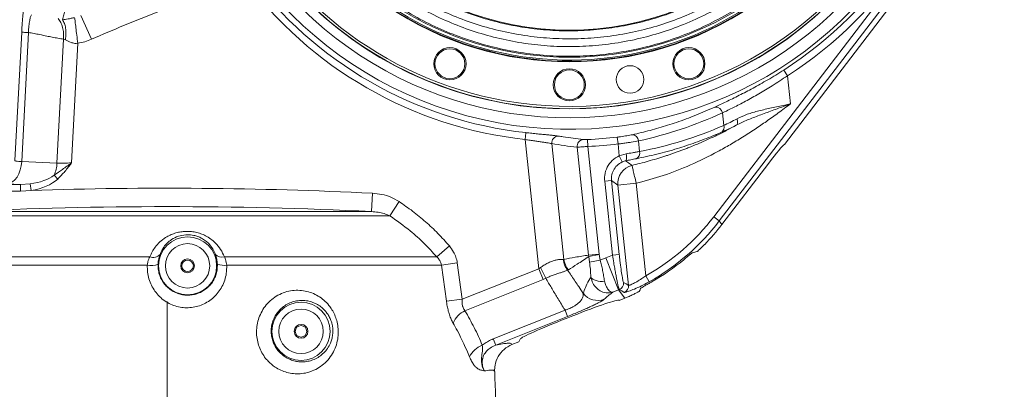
# Model space of a CAD drawing. Header units: millimetres. Extents: x 0 to 16820, y 0 to 11880.
# Tile 15 of 122: x 2482 to 2910, y 6855 to 7016. Entities that reach past the tile are written whole.
import ezdxf

# ---------------------------------------------------------------- set-up
doc = ezdxf.new("R2010")
doc.units = ezdxf.units.MM
doc.header["$LTSCALE"] = 20
doc.linetypes.add('CENTERX2', pattern=[20.32, 12.7, -2.54, 2.54, -2.54])
doc.linetypes.add('PHANTOM', pattern=[12.7, 6.35, -1.27, 1.27, -1.27, 1.27, -1.27])
doc.styles.add('SLDTEXTSTYLE0', font='TXT', dxfattribs={"width": 0.605})
doc.dimstyles.new('SLDDIMSTYLE0', dxfattribs={"dimtxt": 140, "dimasz": 100, "dimexe": 0, "dimexo": 0.0625, "dimgap": 35, "dimtad": 1, "dimtoh": 1, "dimdec": 0, "dimrnd": 1e-09, "dimzin": 12, "dimdsep": 46, "dimtxsty": 'SLDTEXTSTYLE0', "dimsah": 1, "dimcen": 0.09, "dimadec": 0, "dimazin": 0, "dimtfac": 1, "dimtofl": 0, "dimtmove": 0, "dimatfit": 3, "dimfxl": 1, "dimfrac": 2, "dimtolj": 1, "dimtzin": 12, "dimarcsym": 0})
doc.dimstyles.new('SLDDIMSTYLE1', dxfattribs={"dimtxt": 140, "dimasz": 100, "dimexe": 0, "dimexo": 0.0625, "dimgap": 35, "dimtad": 1, "dimtoh": 1, "dimdec": 1, "dimrnd": 1e-09, "dimzin": 12, "dimdsep": 46, "dimtxsty": 'SLDTEXTSTYLE0', "dimsah": 1, "dimcen": 0.09, "dimadec": 0, "dimazin": 0, "dimtfac": 1, "dimtofl": 0, "dimtmove": 0, "dimatfit": 3, "dimfxl": 1, "dimfrac": 2, "dimtolj": 1, "dimtzin": 12, "dimarcsym": 0})

# ---------------------------------------------------------------- blocks, each defined once
blk = doc.blocks.new('*D5')
at = {"color": 7, "linetype": 'Continuous', "lineweight": 0}
for p, q in [((2720.78, 9015.29), (5150.78, 9015.29)), ((5120.78, 9015.29), (5120.78, 6644.47)), ((2871.03, 6644.47), (5150.78, 6644.47))]:
    blk.add_line(p, q, dxfattribs=at)
for points in [[(5120.78, 9015.29), (5105.78, 8915.29), (5135.78, 8915.29)], [(5120.78, 6644.47), (5135.78, 6744.47), (5105.78, 6744.47)]]:
    blk.add_solid(points, dxfattribs=at)
at = {"color": 7, "linetype": 'Continuous', "lineweight": 0, "insert": (4940.31, 7616), "char_height": 140, "attachment_point": 1, "rotation": 90, "style": 'SLDTEXTSTYLE0'}
blk.add_mtext('2371', dxfattribs=at)
blk = doc.blocks.new('*D7')
at = {"color": 7, "linetype": 'Continuous', "lineweight": 0}
for p, q in [((4596.6, 7139.47), (4596.6, 4493.51)), ((2545.78, 6319.22), (2545.78, 4493.51)), ((4596.6, 4523.51), (2545.78, 4523.51))]:
    blk.add_line(p, q, dxfattribs=at)
for points in [[(2545.78, 4523.51), (2645.78, 4508.51), (2645.78, 4538.51)], [(4596.6, 4523.51), (4496.6, 4538.51), (4496.6, 4508.51)]]:
    blk.add_solid(points, dxfattribs=at)
at = {"color": 7, "linetype": 'Continuous', "lineweight": 0, "insert": (3357.32, 4703.98), "char_height": 140, "attachment_point": 1, "style": 'SLDTEXTSTYLE0'}
blk.add_mtext('2051', dxfattribs=at)
blk = doc.blocks.new('*D8')
at = {"color": 7, "linetype": 'Continuous', "lineweight": 0}
for p, q in [((3138.67, 7139.47), (3138.67, 4774.47)), ((2545.78, 6319.22), (2545.78, 4774.47)), ((3138.67, 4804.47), (2545.78, 4804.47))]:
    blk.add_line(p, q, dxfattribs=at)
for points in [[(2545.78, 4804.47), (2645.78, 4789.47), (2645.78, 4819.47)], [(3138.67, 4804.47), (3038.67, 4819.47), (3038.67, 4789.47)]]:
    blk.add_solid(points, dxfattribs=at)
at = {"color": 7, "linetype": 'Continuous', "lineweight": 0, "insert": (2681.89, 4984.94), "char_height": 140, "attachment_point": 1, "style": 'SLDTEXTSTYLE0'}
blk.add_mtext('593', dxfattribs=at)
blk = doc.blocks.new('*D9')
at = {"color": 7, "linetype": 'Continuous', "lineweight": 0}
for p, q in [((844.96, 7139.47), (844.96, 4493.51)), ((2545.78, 6319.22), (2545.78, 4493.51)), ((844.96, 4523.51), (2545.78, 4523.51))]:
    blk.add_line(p, q, dxfattribs=at)
for points in [[(844.96, 4523.51), (944.96, 4508.51), (944.96, 4538.51)], [(2545.78, 4523.51), (2445.78, 4538.51), (2445.78, 4508.51)]]:
    blk.add_solid(points, dxfattribs=at)
at = {"color": 7, "linetype": 'Continuous', "lineweight": 0, "insert": (1481.5, 4703.98), "char_height": 140, "attachment_point": 1, "style": 'SLDTEXTSTYLE0'}
blk.add_mtext('1701', dxfattribs=at)
blk = doc.blocks.new('*D10')
at = {"color": 7, "linetype": 'Continuous', "lineweight": 0}
for p, q in [((1517.78, 7139.47), (1517.78, 4774.47)), ((2545.78, 6319.22), (2545.78, 4774.47)), ((1517.78, 4804.47), (2545.78, 4804.47))]:
    blk.add_line(p, q, dxfattribs=at)
for points in [[(1517.78, 4804.47), (1617.78, 4789.47), (1617.78, 4819.47)], [(2545.78, 4804.47), (2445.78, 4819.47), (2445.78, 4789.47)]]:
    blk.add_solid(points, dxfattribs=at)
at = {"color": 7, "linetype": 'Continuous', "lineweight": 0, "insert": (1817.9, 4984.94), "char_height": 140, "attachment_point": 1, "style": 'SLDTEXTSTYLE0'}
blk.add_mtext('1028', dxfattribs=at)

msp = doc.modelspace()

# ---------------------------------------------------------------- linework, layer by layer
at = {"color": 8, "linetype": 'Continuous', "lineweight": 0}
for p, q in [((2783.64, 6930.05), (2861.49, 7031.82)), ((2863.87, 7030), (2786.02, 6928.23)), ((2508.21, 7017.56), (2512.79, 7007.26)), ((2479.53, 6954.55), (2482.45, 7010.35)), ((2485.39, 7010.19), (2482.45, 6954.06)), ((2497.81, 6953.4), (2500.64, 7007.36)), ((2501.49, 7007.1), (2500.64, 7007.36)), ((2506.86, 7005.61), (2504.13, 6953.5)), ((2814.05, 6993.9), (2815.67, 6991.38)), ((2815.67, 6991.38), (2816.95, 6979.17)), ((2787.93, 6969.79), (2787.36, 6975.21)), ((2701.56, 6963.67), (2701.89, 6966.64)), ((2707.47, 6907.47), (2701.56, 6963.67)), ((2728.72, 6963.65), (2728.85, 6960.65)), ((2741.61, 6964.7), (2741.97, 6961.73)), ((2750.83, 6963.04), (2751.31, 6958.47)), ((2713.09, 6961.87), (2718.38, 6911.53)), ((2729.1, 6913.36), (2724.16, 6960.35)), ((2728.85, 6960.65), (2733.77, 6913.85)), ((2742.51, 6956.62), (2741.97, 6961.73)), ((2482.45, 6954.06), (2497.81, 6953.4)), ((2742.51, 6956.62), (2745.43, 6957.41)), ((2742.51, 6956.62), (2743.75, 6953.89)), ((2496.61, 6948.16), (2498.14, 6946.48)), ((2736.15, 6945.48), (2739.13, 6945.79)), ((2739.52, 6913.39), (2736.15, 6945.48)), ((2739.13, 6945.79), (2742.5, 6913.71)), ((2741.92, 6943.79), (2739.13, 6945.79)), ((2481.88, 6944.16), (2476.15, 6944.4)), ((2476.49, 6944.16), (2481.88, 6944.16)), ((2481.87, 6941.21), (2476.49, 6941.16)), ((2486.63, 6941.52), (2481.87, 6941.21)), ((2481.88, 6944.16), (2486.19, 6944.4)), ((2486.19, 6944.4), (2486.63, 6941.52)), ((2749.87, 6944.63), (2741.92, 6943.79)), ((2746.5, 6900.22), (2741.92, 6943.79)), ((2749.87, 6944.63), (2754.1, 6904.43)), ((2635.08, 6940.29), (2634.69, 6932.31)), ((2646.72, 6936.66), (2642.61, 6930.49)), ((2642.61, 6930.49), (2448.96, 6930.49)), ((2456.88, 6932.31), (2634.69, 6932.31)), ((2786.02, 6928.23), (2783.64, 6930.05)), ((2786.02, 6928.23), (2787.16, 6926.73)), ((2668.57, 6917.4), (2663.05, 6912.66)), ((2428.52, 6912.66), (2538.26, 6912.66)), ((2570.66, 6912.66), (2663.05, 6912.66)), ((2718.12, 6911.51), (2718.38, 6911.53)), ((2733.77, 6913.85), (2729.1, 6913.36)), ((2729.18, 6912.79), (2729.1, 6913.36)), ((2733.8, 6913.64), (2729.18, 6912.79)), ((2729.54, 6910.37), (2729.18, 6912.79)), ((2734.24, 6911.22), (2729.54, 6910.37)), ((2733.77, 6913.85), (2733.8, 6913.64)), ((2733.8, 6913.64), (2734.24, 6911.22)), ((2734.24, 6911.22), (2736.65, 6912.18)), ((2736.65, 6912.18), (2742.21, 6898.27)), ((2739.52, 6913.39), (2742.5, 6913.71)), ((2537.11, 6908.97), (2426.39, 6908.97)), ((2665.18, 6908.97), (2571.69, 6908.97)), ((2672.02, 6910.03), (2665.18, 6908.97)), ((2667.29, 6893.33), (2665.18, 6908.97)), ((2672.02, 6910.03), (2674.18, 6894.15)), ((2674.18, 6894.15), (2707.47, 6907.47)), ((2707.47, 6907.47), (2709.34, 6902.78)), ((2720.33, 6907.03), (2719.98, 6906.9)), ((2709.34, 6902.78), (2675.34, 6889.18)), ((2755.56, 6901.82), (2754.1, 6904.43)), ((2742.21, 6898.27), (2739.65, 6897.25)), ((2744.93, 6894.69), (2742.21, 6898.27)), ((2674.18, 6894.15), (2667.29, 6893.33)), ((2687.68, 6876.96), (2718.88, 6889.44)), ((2719.97, 6886.71), (2688.77, 6874.23)), ((2718.88, 6889.44), (2719.97, 6886.71)), ((2687.68, 6876.96), (2688.77, 6874.23))]:
    msp.add_line(p, q, dxfattribs=at)
at = {"color": 7, "linetype": 'Continuous', "lineweight": 0}
for p, q in [((2814.39, 6961.47), (2865.73, 7028.58)), ((2814.39, 6961.47), (2814.13, 6961.34)), ((2787.16, 6926.73), (2807.52, 6953.35)), ((2742.43, 6893.69), (2744.93, 6894.69)), ((2742.43, 6893.69), (2742.4, 6893.73)), ((2719.34, 6885.84), (2722.24, 6886.97)), ((2698.78, 6875.67), (2699.38, 6876.87)), ((2695.8, 6874.47), (2698.78, 6875.67))]:
    msp.add_line(p, q, dxfattribs=at)
at = {"color": 7, "linetype": 'CENTERX2', "lineweight": 0}
msp.add_line((2545.78, 6893.17), (2545.78, 5823.01), dxfattribs=at)
at = {"color": 8, "linetype": 'Continuous', "lineweight": 0, "flags": 128}
for points in [[(2476.15, 6944.4), (2477.33, 6944.65), (2478.46, 6945.24), (2479.51, 6946.15), (2480.45, 6947.35), (2481.23, 6948.79), (2481.84, 6950.43), (2482.25, 6952.2), (2482.45, 6954.06)], [(2481.88, 6944.16), (2481.88, 6944.07), (2481.88, 6943.89), (2481.88, 6943.61), (2481.88, 6943.24), (2481.87, 6942.81), (2481.87, 6942.31), (2481.87, 6941.77), (2481.87, 6941.21)], [(2736.08, 6902.08), (2735.14, 6901.97), (2734.19, 6901.96), (2733.27, 6902.07), (2732.41, 6902.27), (2731.64, 6902.57), (2730.99, 6902.95), (2730.48, 6903.41), (2730.14, 6903.92)]]:
    msp.add_lwpolyline(points, dxfattribs=at)
at = {"color": 7, "linetype": 'Continuous', "lineweight": 0}
for centre, radius in [((2668.8, 6996.63), 7), ((2668.8, 6996.63), 6.5), ((2772.77, 6996.63), 7), ((2772.77, 6996.63), 6.5), ((2720.78, 6987.47), 7), ((2720.78, 6987.47), 6.5), ((2747.18, 6989.78), 6), ((2554.65, 6908.72), 3), ((2554.65, 6908.72), 2.5), ((2604.01, 6880.22), 3), ((2604.01, 6880.22), 2.5)]:
    msp.add_circle(centre, radius, dxfattribs=at)
at = {"color": 8, "linetype": 'Continuous', "lineweight": 0}
for centre, radius in [((2554.65, 6908.72), 12.65), ((2554.65, 6908.72), 9.65), ((2604.01, 6880.22), 12.65), ((2604.01, 6880.22), 9.65)]:
    msp.add_circle(centre, radius, dxfattribs=at)
at = {"color": 7, "linetype": 'Continuous', "lineweight": 30}
for centre, radius, start, end in [((2720.78, 7139.47), 1875.82, 300, 180), ((2720.78, 7139.47), 417.89, 212.4693, 92.4693), ((3170.78, 6360.04), 975.82, 145.3311, 300)]:
    msp.add_arc(centre, radius, start, end, dxfattribs=at)
at = {"color": 7, "linetype": 'PHANTOM', "lineweight": 30}
msp.add_arc((2720.78, 7139.47), 1203.01, 352.93959, 127.06041, dxfattribs=at)
at = {"color": 8, "linetype": 'Continuous', "lineweight": 0}
for centre, radius, start, end in [((2720.78, 7139.47), 175.88, 302.6485, 39.7966), ((2720.78, 7139.47), 172.88, 302.6485, 38.4706), ((2720.78, 7139.47), 171.37, 180, 37.7652), ((2720.78, 7139.47), 166.37, 144.7498, 0), ((2720.78, 7139.47), 128.25, 184.5054, 355.4946), ((2720.78, 7139.47), 173.85, 216.4999, 263.7608), ((2720.78, 7139.47), 176.85, 216.4999, 263.7608), ((2784.4, 6974.8), 2.98, 7.8201, 96.9515), ((2785.53, 6968.92), 2.55, 306.7468, 19.7497), ((2716.07, 6962.17), 2.99, 91.7926, 185.6784), ((2727.13, 6960.67), 2.99, 95.1587, 186.0685), ((2720.78, 7139.47), 176, 272.5844, 276.7973), ((2747.98, 6962.92), 2.85, 2.4901, 86.8032), ((2720.78, 7139.47), 179, 272.5844, 276.7973), ((2748.67, 6957.8), 2.73, 294.9451, 14.1347), ((2741.8, 6956.02), 3.89, 335.6238, 20.9928), ((2483.28, 6953.98), 14.54, 336.4021, 357.7358), ((2749.9, 6944.61), 8.01, 103.4948, 185.8432), ((2545.78, 5110.97), 1831.51, 87.2054, 91.85075), ((2545.78, 5110.97), 1823.51, 87.2054, 92.7946), ((2539.7, 6916.32), 3.94, 248.4296, 318.3969), ((2569.51, 6916.1), 3.63, 221.0782, 288.4303), ((2726.44, 6912.19), 8.35, 184.7093, 219.3728), ((2726.75, 6912.49), 8.42, 186.5674, 220.3914), ((2538.57, 6919.36), 10.49, 262.0058, 287.8614), ((2570.53, 6917.94), 9.04, 251.2614, 277.3334), ((2809.98, 6956.92), 112.99, 205.6924, 208.3298), ((2741.39, 6901.18), 3, 292.1271, 5.8692), ((2743.52, 6899.91), 3, 292.689, 5.8702), ((2733.08, 6901.66), 8, 217.8071, 291.1526), ((2679.84, 6879.69), 10.5, 115.3923, 156.8395), ((2686.08, 6865.25), 9.5, 109.5644, 156.2904)]:
    msp.add_arc(centre, radius, start, end, dxfattribs=at)
at = {"color": 7, "linetype": 'Continuous', "lineweight": 0}
for centre, radius, start, end in [((2720.78, 7139.47), 162.5, 146.9424, 33.0576), ((2720.78, 7139.47), 162.4, 147.0024, 260), ((2720.78, 7139.47), 161.4, 147.6117, 260), ((2720.78, 7139.47), 162.4, 260, 32.9976), ((2720.78, 7139.47), 161.4, 260, 32.3883), ((2720.78, 7139.47), 142, 167.825, 12.175), ((2720.78, 7139.47), 141.75, 168.4402, 11.5598), ((2720.78, 7139.47), 141.25, 169.8245, 260), ((2720.78, 7139.47), 141.25, 260, 10.1755), ((2720.78, 7139.47), 140, 177.4527, 2.5473), ((2161.52, 6839.47), 527.27, 0, 2.5345)]:
    msp.add_arc(centre, radius, start, end, dxfattribs=at)
at = {"color": 8, "linetype": 'Continuous', "lineweight": 0}
for centre, major_axis, ratio, start_param, end_param in [((2712.5, 7138.6), (179.01, 18.82), 0.998275, 4.822472, 5.036785), ((2719.27, 7126.62), (170.53, 17.92), 0.998275, 4.795851, 5.019839), ((2744.41, 7141.95), (183.55, 19.29), 0.989579, 4.438216, 4.498815), ((2504.19, 6954.54), (10.04, 0.53), 0.103806, 4.018963, 4.701389), ((2481.04, 6954.18), (18.7, -0.8), 0.534149, 5.014303, 5.718191), ((2481.04, 6954.18), (-20.59, 0.88), 0.63066, 1.87271, 2.576599), ((2706.54, 6989.13), (58.72, -77.39), 0.998526, 6.145462, 6.551429), ((2706.54, 6989.13), (-60.53, 79.77), 0.998614, 3.00387, 3.409837), ((2704.98, 6991.19), (51.46, -67.81), 0.998526, 6.014941, 6.051627), ((2704.8, 6932.9), (0.47, 26.35), 0.441883, 3.413838, 3.475221), ((2706.67, 6928.22), (6.14, 26.23), 0.705023, 3.599789, 3.661173), ((2704.98, 6991.19), (-60.51, 79.74), 0.998967, 2.873348, 2.876749), ((2668.6, 7039.13), (226.6, -182.19), 0.251823, 5.237634, 5.247455), ((2671.58, 7039.44), (223.82, -181.54), 0.245144, 5.233374, 5.243195)]:
    msp.add_ellipse(centre, major_axis=major_axis, ratio=ratio, start_param=start_param, end_param=end_param, dxfattribs=at)
at = {"color": 7, "linetype": 'Continuous', "lineweight": 0}
for centre, major_axis, ratio, start_param, end_param in [((2808.05, 6953.35), (6.13, 8), 0.041582, 0.084248, 1.602684), ((2707.67, 6987.64), (60.54, -79.78), 0.998526, 0.153158, 0.268244), ((2706.88, 6988.68), (60.54, -79.78), 0.998526, 6.155673, 6.323238), ((2738.13, 6947.49), (108.22, 20.03), 0.36909, 4.983782, 5.004734), ((2728.74, 6959.87), (31.57, 118.19), 0.344795, 4.253738, 4.264578), ((2722.31, 6885.82), (20.1, 7.9), 0.050749, 0.016463, 1.554458), ((2707.67, 6987.64), (60.54, -79.78), 0.998526, 6.014941, 6.029771), ((2719.27, 6884.63), (19.9, 7.83), 0.051242, 1.547044, 3.08504)]:
    msp.add_ellipse(centre, major_axis=major_axis, ratio=ratio, start_param=start_param, end_param=end_param, dxfattribs=at)
at = {"color": 8, "linetype": 'Continuous', "lineweight": 0}
for points, knots in [([(2855.41, 7105.08), (2854.36, 7101.29), (2852.26, 7093.71), (2847.89, 7082.73), (2842.69, 7072.14), (2836.62, 7062.03), (2829.69, 7052.49), (2821.98, 7043.56), (2813.55, 7035.3), (2804.46, 7027.79), (2794.76, 7021.09), (2784.5, 7015.23), (2773.79, 7010.25), (2762.75, 7006.21), (2751.43, 7003.15), (2739.92, 7001.05), (2728.27, 6999.92), (2716.62, 6999.77), (2705.06, 7000.62), (2693.64, 7002.41), (2682.4, 7005.14), (2671.45, 7008.78), (2660.85, 7013.34), (2650.66, 7018.77), (2640.95, 7025.01), (2631.76, 7032.04), (2623.18, 7039.86), (2615.24, 7048.41), (2608.03, 7057.59), (2601.25, 7067.88), (2595.16, 7079.34), (2589.86, 7091.94), (2587.39, 7100.7), (2586.15, 7105.08)], [0, 0, 0, 0, 0.032013, 0.06414, 0.096268, 0.128281, 0.160292, 0.192418, 0.224542, 0.256552, 0.288529, 0.320623, 0.352716, 0.384691, 0.416307, 0.448038, 0.479769, 0.511384, 0.54263, 0.573988, 0.605346, 0.636594, 0.667862, 0.69924, 0.730618, 0.761889, 0.79354, 0.825301, 0.857063, 0.888715, 0.925781, 0.962935, 1, 1, 1, 1]), ([(2590.99, 7105.91), (2592.18, 7101.68), (2594.56, 7093.2), (2599.67, 7081.01), (2605.54, 7069.91), (2612.07, 7059.96), (2619.02, 7051.07), (2626.67, 7042.8), (2634.95, 7035.22), (2643.8, 7028.41), (2653.16, 7022.37), (2662.99, 7017.12), (2673.21, 7012.7), (2683.77, 7009.18), (2694.6, 7006.54), (2705.62, 7004.79), (2716.77, 7003.97), (2728, 7004.12), (2739.23, 7005.22), (2750.33, 7007.25), (2761.25, 7010.21), (2771.9, 7014.12), (2782.23, 7018.95), (2792.11, 7024.62), (2801.47, 7031.1), (2810.23, 7038.38), (2818.36, 7046.38), (2825.79, 7055.02), (2832.46, 7064.25), (2838.32, 7074.03), (2843.33, 7084.29), (2847.53, 7094.92), (2849.56, 7102.25), (2850.58, 7105.91)], [0, 0, 0, 0, 0.037128, 0.074344, 0.111471, 0.143146, 0.174932, 0.206716, 0.238389, 0.269642, 0.301004, 0.332364, 0.363615, 0.394815, 0.426127, 0.457438, 0.488636, 0.5202, 0.55188, 0.583562, 0.615127, 0.647077, 0.679146, 0.711217, 0.74317, 0.775197, 0.807339, 0.839482, 0.871511, 0.903576, 0.935756, 0.967935, 1, 1, 1, 1]), ([(2848.66, 7105.91), (2847.85, 7103.1), (2846.25, 7097.47), (2843.13, 7089.21), (2839.48, 7081.12), (2834.93, 7072.65), (2829.39, 7063.97), (2822.68, 7055.14), (2815.16, 7046.83), (2807, 7039.21), (2798.33, 7032.39), (2789.15, 7026.32), (2779.4, 7020.99), (2769.23, 7016.49), (2758.82, 7012.9), (2748.15, 7010.17), (2737.18, 7008.33), (2726.06, 7007.42), (2714.98, 7007.45), (2703.92, 7008.39), (2692.86, 7010.29), (2681.99, 7013.12), (2671.49, 7016.83), (2661.31, 7021.41), (2651.47, 7026.89), (2642.14, 7033.18), (2633.47, 7040.17), (2625.42, 7047.84), (2617.98, 7056.24), (2611.28, 7065.25), (2605.42, 7074.71), (2600.38, 7084.62), (2596.08, 7095.02), (2593.97, 7102.28), (2592.91, 7105.91)], [0, 0, 0, 0, 0.025287, 0.050575, 0.076319, 0.102064, 0.133738, 0.165413, 0.197997, 0.230581, 0.261968, 0.293354, 0.325637, 0.357919, 0.389254, 0.420588, 0.452834, 0.48508, 0.516654, 0.548229, 0.580741, 0.613253, 0.645038, 0.676823, 0.709548, 0.742272, 0.774015, 0.805758, 0.838419, 0.87108, 0.90285, 0.934619, 0.967309, 1, 1, 1, 1]), ([(2595.81, 7106.91), (2596.83, 7103.42), (2598.87, 7096.44), (2603.04, 7086.34), (2607.97, 7076.61), (2613.71, 7067.34), (2620.22, 7058.61), (2627.46, 7050.44), (2635.35, 7042.91), (2643.85, 7036.06), (2652.91, 7029.96), (2662.48, 7024.63), (2672.47, 7020.12), (2682.78, 7016.47), (2693.34, 7013.72), (2704.09, 7011.87), (2714.96, 7010.92), (2725.84, 7010.88), (2736.64, 7011.76), (2747.32, 7013.54), (2757.81, 7016.19), (2768.03, 7019.69), (2777.91, 7024.05), (2787.41, 7029.22), (2796.44, 7035.14), (2804.96, 7041.81), (2812.9, 7049.2), (2820.21, 7057.25), (2826.84, 7065.89), (2832.83, 7075.22), (2838.05, 7085.23), (2842.52, 7095.86), (2844.68, 7103.23), (2845.76, 7106.91)], [0, 0, 0, 0, 0.032144, 0.064404, 0.096665, 0.12881, 0.16095, 0.193203, 0.225456, 0.257595, 0.289806, 0.322133, 0.354459, 0.386669, 0.418678, 0.450804, 0.482929, 0.514937, 0.546693, 0.578561, 0.610431, 0.642187, 0.673975, 0.705875, 0.737776, 0.769565, 0.801627, 0.833803, 0.865978, 0.898041, 0.932005, 0.966036, 1, 1, 1, 1]), ([(2578.62, 7034.27), (2572.52, 7031.67), (2560.29, 7026.46), (2543.05, 7019.76), (2527.16, 7013.47), (2517.58, 7009.33), (2512.79, 7007.26)], [0, 0, 0, 0, 0.279925, 0.560031, 0.780079, 1, 1, 1, 1]), ([(2482.45, 7010.35), (2482.51, 7011.32), (2482.59, 7012.77), (2482.72, 7014.57), (2482.85, 7016.19), (2482.99, 7017.58), (2483.12, 7018.71), (2483.23, 7019.55), (2483.35, 7020.3), (2483.48, 7020.94), (2483.6, 7021.38), (2483.7, 7021.68), (2483.77, 7021.88), (2483.8, 7021.97)], [0, 0, 0, 0, 0.1432857, 0.215309, 0.2868307, 0.4189518, 0.4834951, 0.5488437, 0.6460915, 0.7371605, 0.8356713, 0.9266163, 1, 1, 1, 1]), ([(2500.16, 7015.79), (2500.27, 7016.15), (2500.58, 7017.21), (2500.91, 7018.29), (2501.12, 7019)], [0, 0, 0, 0, 0.339779, 1, 1, 1, 1]), ([(2486.78, 7017.97), (2486.6, 7017.73), (2486.23, 7017.25), (2485.98, 7015.57), (2485.63, 7013.58), (2485.42, 7011.69), (2485.4, 7010.69), (2485.39, 7010.2)], [0, 0, 0, 0, 0.2662108, 0.52593, 0.7681498, 0.8863657, 1, 1, 1, 1]), ([(2498.26, 7016.24), (2498.68, 7015.74), (2499.52, 7014.72), (2500.34, 7012.52), (2500.78, 7010), (2500.69, 7008.23), (2500.64, 7007.36)], [0, 0, 0, 0, 0.245483, 0.5, 0.754517, 1, 1, 1, 1]), ([(2500.16, 7015.79), (2500.95, 7015.86), (2502.12, 7015.97), (2503.74, 7016.33), (2504.74, 7016.53), (2505.25, 7016.62), (2505.5, 7016.66)], [0, 0, 0, 0, 0.521528, 0.776564, 0.892519, 1, 1, 1, 1]), ([(2500.16, 7015.79), (2500.47, 7015.29), (2501.1, 7014.28), (2501.63, 7012.13), (2501.81, 7009.68), (2501.59, 7007.95), (2501.49, 7007.1)], [0, 0, 0, 0, 0.245633, 0.5, 0.754367, 1, 1, 1, 1]), ([(2505.5, 7016.66), (2505.57, 7016.13), (2505.7, 7015.07), (2506.03, 7012.36), (2506.43, 7009.12), (2506.72, 7006.76), (2506.86, 7005.61)], [0, 0, 0, 0, 0.244409, 0.5, 0.755591, 1, 1, 1, 1]), ([(2482.45, 7010.35), (2482.51, 7010.35), (2482.64, 7010.34), (2483.26, 7010.31), (2484.16, 7010.26), (2484.98, 7010.22), (2485.39, 7010.2)], [0, 0, 0, 0, 0.24725, 0.5, 0.75275, 1, 1, 1, 1]), ([(2500.64, 7007.36), (2499.84, 7007.47), (2498.22, 7007.71), (2495.83, 7008.16), (2493.19, 7008.71), (2490.54, 7009.26), (2487.85, 7009.82), (2486.21, 7010.07), (2485.39, 7010.19)], [0, 0, 0, 0, 0.156492, 0.318013, 0.470158, 0.677301, 0.839965, 1, 1, 1, 1]), ([(2506.86, 7005.61), (2506.65, 7005.56), (2506.21, 7005.45), (2505.2, 7005.48), (2503.51, 7006.04), (2502.28, 7006.69), (2501.49, 7007.1)], [0, 0, 0, 0, 0.109358, 0.226931, 0.502784, 1, 1, 1, 1]), ([(2512.79, 7007.26), (2511.85, 7006.88), (2509.93, 7006.11), (2507.89, 7005.78), (2506.86, 7005.61)], [0, 0, 0, 0, 0.49453, 1, 1, 1, 1]), ([(2784.04, 6977.76), (2785.64, 6978.5), (2788.88, 6980), (2794.59, 6982.79), (2800.72, 6985.99), (2806.09, 6989.02), (2810.57, 6991.7), (2812.89, 6993.16), (2814.05, 6993.9)], [0, 0, 0, 0, 0.193685, 0.393232, 0.585921, 0.783837, 0.891535, 1, 1, 1, 1]), ([(2815.67, 6991.38), (2813.48, 6989.92), (2809.34, 6987.16), (2803.16, 6983.48), (2797.44, 6980.29), (2792, 6977.47), (2788.92, 6975.97), (2787.36, 6975.21)], [0, 0, 0, 0, 0.217749, 0.411099, 0.60937, 0.801832, 1, 1, 1, 1]), ([(2748.14, 6965.76), (2749.43, 6966.06), (2753.31, 6966.93), (2759.73, 6968.65), (2767.65, 6971.15), (2775.77, 6974.12), (2781.28, 6976.55), (2784.04, 6977.76)], [0, 0, 0, 0, 0.105859, 0.317594, 0.529523, 0.764619, 1, 1, 1, 1]), ([(2816.95, 6979.17), (2815.19, 6977.85), (2811.76, 6975.26), (2806.65, 6971.6), (2801.47, 6968.08), (2796.2, 6964.68), (2790.78, 6961.42), (2783.3, 6957.24), (2773.67, 6952.54), (2761.82, 6947.83), (2753.8, 6945.68), (2749.87, 6944.63)], [0, 0, 0, 0, 0.086806, 0.169541, 0.248244, 0.333957, 0.417102, 0.497759, 0.672444, 0.839438, 1, 1, 1, 1]), ([(2816.95, 6979.17), (2816.93, 6979.17), (2816.8, 6979.12), (2816.03, 6978.83), (2813.41, 6977.85), (2809.01, 6976.24), (2803.51, 6974.25), (2798.24, 6972.2), (2794.97, 6970.72), (2793.41, 6969.89), (2793.41, 6969.89)], [0, 0, 0, 0, 0.002155, 0.016521, 0.094112, 0.323724, 0.555645, 0.77649, 0.999998, 1, 1, 1, 1]), ([(2793.73, 6972.7), (2795.17, 6973.38), (2798.1, 6974.75), (2803.23, 6976.18), (2808.77, 6977.45), (2813.4, 6978.41), (2816.14, 6979), (2816.93, 6979.17), (2816.95, 6979.17)], [0, 0, 0, 0, 0.219743, 0.445791, 0.673318, 0.905897, 0.998194, 1, 1, 1, 1]), ([(2787.93, 6969.79), (2788.83, 6970.21), (2790.66, 6971.07), (2792.7, 6972.15), (2793.73, 6972.7)], [0, 0, 0, 0, 0.496929, 1, 1, 1, 1]), ([(2793.73, 6972.7), (2793.82, 6972.4), (2794, 6971.8), (2794.01, 6970.97), (2793.83, 6970.28), (2793.55, 6970.02), (2793.41, 6969.89)], [0, 0, 0, 0, 0.25, 0.5, 0.75, 1, 1, 1, 1]), ([(2701.89, 6966.64), (2702.74, 6966.55), (2704.45, 6966.37), (2706.95, 6966.12), (2709.3, 6965.89), (2711.44, 6965.69), (2713.28, 6965.5), (2714.88, 6965.33), (2715.6, 6965.22), (2715.98, 6965.16)], [0, 0, 0, 0, 0.140423, 0.280841, 0.421834, 0.562829, 0.70307, 0.843315, 1, 1, 1, 1]), ([(2748.03, 6952.4), (2749.18, 6952.68), (2751.54, 6953.26), (2755.13, 6954.23), (2758.74, 6955.28), (2761.65, 6956.19), (2763.82, 6956.91), (2765.35, 6957.43), (2766.92, 6957.98), (2768.53, 6958.56), (2770.19, 6959.17), (2771.88, 6959.82), (2773.88, 6960.61), (2776.59, 6961.72), (2780.37, 6963.36), (2784.83, 6965.43), (2789.31, 6967.67), (2792.12, 6969.2), (2793.41, 6969.89)], [0, 0, 0, 0, 0.073043, 0.149168, 0.228382, 0.304349, 0.336232, 0.369202, 0.40326, 0.438407, 0.474642, 0.511967, 0.549713, 0.607379, 0.69192, 0.803341, 0.909974, 1, 1, 1, 1]), ([(2787.05, 6966.88), (2785.79, 6966.33), (2781.99, 6964.7), (2775.59, 6962.27), (2767.46, 6959.59), (2758.88, 6957.2), (2752.84, 6955.95), (2749.82, 6955.33)], [0, 0, 0, 0, 0.104442, 0.313346, 0.522473, 0.761081, 1, 1, 1, 1]), ([(2793.41, 6969.89), (2792.29, 6969.34), (2790.05, 6968.22), (2788.06, 6967.33), (2787.05, 6966.88)], [0, 0, 0, 0, 0.497033, 1, 1, 1, 1]), ([(2713.09, 6961.87), (2712.78, 6961.94), (2712.19, 6962.06), (2710.88, 6962.27), (2709.37, 6962.5), (2707.62, 6962.75), (2705.7, 6963.03), (2703.66, 6963.33), (2702.26, 6963.56), (2701.56, 6963.67)], [0, 0, 0, 0, 0.1548063, 0.2942298, 0.4336649, 0.5750648, 0.7164798, 0.8582336, 1, 1, 1, 1]), ([(2715.98, 6965.16), (2716.66, 6965.05), (2720.3, 6964.44), (2723.92, 6964), (2726.86, 6963.64)], [0, 0, 0, 0, 0.188821, 1, 1, 1, 1]), ([(2726.86, 6963.64), (2726.92, 6963.64), (2727.06, 6963.62), (2727.46, 6963.61), (2728.05, 6963.62), (2728.5, 6963.64), (2728.72, 6963.65)], [0, 0, 0, 0, 0.171708, 0.449526, 0.725235, 1, 1, 1, 1]), ([(2741.61, 6964.7), (2742.1, 6964.76), (2743.58, 6964.95), (2745.98, 6965.32), (2747.42, 6965.62), (2748.14, 6965.76)], [0, 0, 0, 0, 0.197918, 0.598034, 1, 1, 1, 1]), ([(2750.83, 6963.04), (2749.85, 6962.86), (2748.39, 6962.6), (2745.92, 6962.23), (2743.98, 6961.97), (2742.63, 6961.81), (2741.97, 6961.73)], [0, 0, 0, 0, 0.399952, 0.597898, 0.801613, 1, 1, 1, 1]), ([(2728.85, 6960.65), (2728.29, 6960.61), (2727.17, 6960.52), (2725.68, 6960.42), (2724.66, 6960.37), (2724.3, 6960.36), (2724.16, 6960.35)], [0, 0, 0, 0, 0.2765, 0.552747, 0.829554, 1, 1, 1, 1]), ([(2745.43, 6957.41), (2746.38, 6957.58), (2747.95, 6957.87), (2749.9, 6958.22), (2750.84, 6958.38), (2751.31, 6958.47)], [0, 0, 0, 0, 0.4279376, 0.7098728, 1, 1, 1, 1]), ([(2479.53, 6954.55), (2479.53, 6954.55), (2479.56, 6954.46), (2479.86, 6954.29), (2480.93, 6954.13), (2481.99, 6954.07), (2482.45, 6954.06), (2482.45, 6954.06)], [0, 0, 0, 0, 0.000009, 0.330497, 0.732231, 0.999991, 1, 1, 1, 1]), ([(2736.15, 6945.48), (2736.12, 6946.34), (2736.04, 6948.44), (2737.1, 6951.66), (2739.29, 6954.74), (2741.43, 6955.99), (2742.51, 6956.62)], [0, 0, 0, 0, 0.189127, 0.459312, 0.729661, 1, 1, 1, 1]), ([(2743.75, 6953.89), (2742.97, 6953.44), (2741.41, 6952.53), (2739.82, 6950.29), (2739.05, 6947.94), (2739.11, 6946.42), (2739.13, 6945.79)], [0, 0, 0, 0, 0.270337, 0.540614, 0.810788, 1, 1, 1, 1]), ([(2745.34, 6954.41), (2744.9, 6954.3), (2744.36, 6954.16), (2743.84, 6953.93), (2743.75, 6953.89)], [0, 0, 0, 0, 0.832049, 1, 1, 1, 1]), ([(2749.82, 6955.33), (2749.07, 6955.18), (2747.76, 6954.92), (2746.07, 6954.56), (2745.34, 6954.41)], [0, 0, 0, 0, 0.569941, 1, 1, 1, 1]), ([(2745.34, 6954.41), (2745.58, 6954.23), (2746.48, 6953.56), (2747.37, 6952.89), (2748.03, 6952.4)], [0, 0, 0, 0, 0.2682218, 1, 1, 1, 1]), ([(2496.61, 6948.16), (2497.82, 6948.99), (2499.68, 6950.26), (2501.94, 6951.9), (2503.14, 6952.77), (2503.76, 6953.23), (2504, 6953.4), (2504.09, 6953.47), (2504.13, 6953.49), (2504.13, 6953.5)], [0, 0, 0, 0, 0.48196, 0.737193, 0.904352, 0.962612, 0.985209, 0.997818, 1, 1, 1, 1]), ([(2504.13, 6953.5), (2504.13, 6953.49), (2503.66, 6952.86), (2502.73, 6951.62), (2500.84, 6949.2), (2499.21, 6947.57), (2498.14, 6946.48)], [0, 0, 0, 0, 0.002468, 0.253526, 0.504303, 1, 1, 1, 1]), ([(2635.08, 6940.29), (2636.45, 6940.16), (2639.16, 6939.9), (2643.14, 6938.72), (2645.51, 6937.35), (2646.72, 6936.66)], [0, 0, 0, 0, 0.33495, 0.661776, 1, 1, 1, 1]), ([(2646.72, 6936.66), (2648.69, 6935.29), (2652.66, 6932.54), (2658.27, 6927.9), (2663.64, 6922.9), (2666.92, 6919.23), (2668.57, 6917.4)], [0, 0, 0, 0, 0.247142, 0.495361, 0.747057, 1, 1, 1, 1]), ([(2642.61, 6930.49), (2641.8, 6930.84), (2640.16, 6931.55), (2637.48, 6932.12), (2635.64, 6932.24), (2634.69, 6932.31)], [0, 0, 0, 0, 0.320863, 0.649713, 1, 1, 1, 1]), ([(2663.05, 6912.66), (2661.25, 6914.63), (2657.64, 6918.59), (2650.88, 6924.67), (2645.64, 6928.35), (2642.61, 6930.49)], [0, 0, 0, 0, 0.29432, 0.590684, 1, 1, 1, 1]), ([(2538.26, 6912.66), (2538.57, 6913.39), (2539.2, 6914.84), (2540.63, 6917.02), (2542.53, 6919.14), (2544.75, 6920.86), (2546.98, 6922.09), (2549.01, 6922.9), (2551.14, 6923.44), (2553.37, 6923.73), (2555.72, 6923.73), (2558.1, 6923.4), (2560.38, 6922.75), (2562.64, 6921.77), (2564.8, 6920.43), (2567.08, 6918.48), (2569.19, 6915.91), (2570.17, 6913.74), (2570.66, 6912.66)], [0, 0, 0, 0, 0.062565, 0.125124, 0.203049, 0.280902, 0.333082, 0.385231, 0.433637, 0.482018, 0.534625, 0.587231, 0.639367, 0.691538, 0.753912, 0.816346, 0.908122, 1, 1, 1, 1]), ([(2566.77, 6913.72), (2566.42, 6914.54), (2565.72, 6916.18), (2564.17, 6918.15), (2562.47, 6919.67), (2560.86, 6920.71), (2559.15, 6921.48), (2557.09, 6922.1), (2555.24, 6922.28), (2552.93, 6922.17), (2550.43, 6921.65), (2547.79, 6920.31), (2545.76, 6918.66), (2543.93, 6916.57), (2543.14, 6914.8), (2542.65, 6913.7)], [0, 0, 0, 0, 0.0956547, 0.191162, 0.2534226, 0.3155753, 0.3651977, 0.4147398, 0.4943282, 0.5122641, 0.6037657, 0.7068108, 0.7872901, 0.8678789, 1, 1, 1, 1]), ([(2668.57, 6917.4), (2669.22, 6916.53), (2670.38, 6915.02), (2671.5, 6912.48), (2671.85, 6910.85), (2672.02, 6910.03)], [0, 0, 0, 0, 0.39408, 0.692489, 1, 1, 1, 1]), ([(2537.11, 6908.97), (2537.18, 6909.48), (2537.35, 6910.85), (2537.91, 6911.96), (2538.26, 6912.66)], [0, 0, 0, 0, 0.375361, 1, 1, 1, 1]), ([(2542.65, 6913.7), (2542.38, 6912.9), (2541.97, 6911.63), (2541.84, 6909.98), (2541.79, 6909.37)], [0, 0, 0, 0, 0.632896, 1, 1, 1, 1]), ([(2567.63, 6909.38), (2567.55, 6910.22), (2567.46, 6911.23), (2567.12, 6912.65), (2566.93, 6913.25), (2566.77, 6913.72)], [0, 0, 0, 0, 0.520079, 0.623742, 1, 1, 1, 1]), ([(2570.66, 6912.66), (2570.85, 6912.26), (2571.38, 6911.17), (2571.57, 6909.82), (2571.69, 6908.97)], [0, 0, 0, 0, 0.366413, 1, 1, 1, 1]), ([(2665.18, 6908.97), (2664.96, 6909.7), (2664.71, 6910.53), (2663.93, 6911.74), (2663.45, 6912.23), (2663.05, 6912.66)], [0, 0, 0, 0, 0.518895, 0.589246, 1, 1, 1, 1]), ([(2708.16, 6907.94), (2708.65, 6908.29), (2709.68, 6909.02), (2711.33, 6909.92), (2713.01, 6910.66), (2714.6, 6911.16), (2716.02, 6911.45), (2717.24, 6911.55), (2717.83, 6911.52), (2718.12, 6911.51)], [0, 0, 0, 0, 0.132934, 0.278008, 0.422997, 0.567701, 0.712437, 0.856176, 1, 1, 1, 1]), ([(2718.38, 6911.53), (2720.01, 6911.85), (2723.58, 6912.54), (2727.16, 6913.07), (2729.1, 6913.36)], [0, 0, 0, 0, 0.457884, 1, 1, 1, 1]), ([(2729.18, 6912.79), (2727.5, 6911.62), (2724.4, 6909.46), (2721.61, 6907.8), (2720.33, 6907.03)], [0, 0, 0, 0, 0.543576, 1, 1, 1, 1]), ([(2734.24, 6911.22), (2734.42, 6910.47), (2734.79, 6908.94), (2735.27, 6906.61), (2735.71, 6904.26), (2735.96, 6902.82), (2736.08, 6902.08)], [0, 0, 0, 0, 0.2323686, 0.4703863, 0.7312981, 1, 1, 1, 1]), ([(2742.53, 6898.4), (2742.48, 6898.47), (2742.39, 6898.61), (2742.18, 6899.31), (2741.92, 6900.37), (2741.61, 6901.77), (2741.27, 6903.49), (2740.9, 6905.47), (2740.5, 6907.68), (2740.03, 6910.33), (2739.71, 6912.28), (2739.52, 6913.39)], [0, 0, 0, 0, 0.10577, 0.211541, 0.317093, 0.422654, 0.528777, 0.634913, 0.743957, 0.853015, 1, 1, 1, 1]), ([(2742.5, 6913.71), (2742.6, 6912.79), (2742.84, 6910.54), (2743.27, 6907.16), (2743.73, 6904.12), (2744.13, 6902.01), (2744.3, 6901.66), (2744.38, 6901.49)], [0, 0, 0, 0, 0.148798, 0.367886, 0.579926, 0.789933, 1, 1, 1, 1]), ([(2571.69, 6908.97), (2571.67, 6907.78), (2571.65, 6905.58), (2570.86, 6902.45), (2569.68, 6899.67), (2568.04, 6897.15), (2566.05, 6894.97), (2563.74, 6893.18), (2561.2, 6891.81), (2558.48, 6890.9), (2555.65, 6890.44), (2552.78, 6890.48), (2549.93, 6890.99), (2547.19, 6892), (2544.62, 6893.47), (2542.34, 6895.37), (2540.39, 6897.64), (2538.86, 6900.21), (2537.77, 6903.01), (2537.13, 6905.96), (2537.12, 6907.97), (2537.11, 6908.97)], [0, 0, 0, 0, 0.062841, 0.116874, 0.170907, 0.223884, 0.276854, 0.328174, 0.379484, 0.429713, 0.479934, 0.53025, 0.580565, 0.631871, 0.683184, 0.735548, 0.787922, 0.840818, 0.89372, 0.946859, 1, 1, 1, 1]), ([(2541.79, 6909.37), (2541.8, 6908.66), (2541.81, 6907.2), (2542.29, 6905.06), (2543.1, 6903.02), (2544.25, 6901.16), (2545.7, 6899.5), (2547.4, 6898.14), (2549.31, 6897.06), (2551.34, 6896.33), (2553.48, 6895.95), (2555.61, 6895.92), (2557.72, 6896.25), (2559.74, 6896.91), (2561.64, 6897.89), (2563.36, 6899.18), (2564.86, 6900.76), (2566.08, 6902.58), (2566.99, 6904.61), (2567.59, 6906.88), (2567.61, 6908.51), (2567.63, 6909.38)], [0, 0, 0, 0, 0.0518321, 0.1051438, 0.1568795, 0.2100989, 0.2614842, 0.3143987, 0.3649271, 0.4170051, 0.4667903, 0.5180807, 0.5680216, 0.6193931, 0.6705228, 0.7230493, 0.7756476, 0.8296871, 0.8828903, 0.9376316, 1, 1, 1, 1]), ([(2719.98, 6906.9), (2719.77, 6906.78), (2719.34, 6906.55), (2718.29, 6906.18), (2716.97, 6905.74), (2715.45, 6905.25), (2713.79, 6904.66), (2712.13, 6904.02), (2711.03, 6903.53), (2710.52, 6903.3)], [0, 0, 0, 0, 0.1552873, 0.3104323, 0.4566293, 0.6027462, 0.740816, 0.8789271, 1, 1, 1, 1]), ([(2719.98, 6906.9), (2720.53, 6906.12), (2721.14, 6905.23), (2722.78, 6902.82), (2724.51, 6900.21), (2726.13, 6897.72), (2726.76, 6896.75)], [0, 0, 0, 0, 0.231915, 0.262934, 0.71383, 1, 1, 1, 1]), ([(2730.14, 6903.92), (2730.08, 6904.99), (2729.97, 6906.97), (2729.68, 6909.3), (2729.54, 6910.37)], [0, 0, 0, 0, 0.5386636, 1, 1, 1, 1]), ([(2718.88, 6889.44), (2718.72, 6889.69), (2717.59, 6891.53), (2715.61, 6894.77), (2712.98, 6899.14), (2711.34, 6901.93), (2710.52, 6903.3)], [0, 0, 0, 0, 0.054655, 0.399664, 0.70324, 1, 1, 1, 1]), ([(2726.76, 6896.75), (2727.08, 6897.58), (2727.72, 6899.24), (2728.87, 6901.72), (2729.84, 6903.4), (2730.14, 6903.92)], [0, 0, 0, 0, 0.40586, 0.814235, 1, 1, 1, 1]), ([(2739.65, 6897.25), (2739.64, 6897.25), (2739.21, 6897.1), (2738.26, 6896.89), (2736.38, 6896.91), (2734.64, 6897.52), (2732.79, 6898.78), (2731.75, 6899.94), (2730.67, 6901.81), (2730.38, 6902.97), (2730.14, 6903.92)], [0, 0, 0, 0, 0.0013473, 0.1178923, 0.2531566, 0.4754582, 0.5520087, 0.7637758, 0.8055496, 1, 1, 1, 1]), ([(2746.5, 6900.22), (2746.63, 6900.22), (2746.89, 6900.22), (2748.23, 6900.79), (2750.1, 6901.77), (2752.16, 6903.03), (2753.51, 6904), (2754.1, 6904.43)], [0, 0, 0, 0, 0.201641, 0.404383, 0.611236, 0.829457, 1, 1, 1, 1]), ([(2591.9, 6865.28), (2590.74, 6866.28), (2588.86, 6867.91), (2586.94, 6870.86), (2585.7, 6873.52), (2584.93, 6876.35), (2584.58, 6879.3), (2584.73, 6882.33), (2585.39, 6885.41), (2586.59, 6888.36), (2588.32, 6891.14), (2590.55, 6893.57), (2593.23, 6895.6), (2596.24, 6897.06), (2599.43, 6897.94), (2602.68, 6898.18), (2605.81, 6897.85), (2608.76, 6896.99), (2611.49, 6895.66), (2613.99, 6893.85), (2615.99, 6891.79), (2617.56, 6889.6), (2618.73, 6887.37), (2619.64, 6884.82), (2620.17, 6882.08), (2620.3, 6879.06), (2619.9, 6875.93), (2618.9, 6872.72), (2617.29, 6869.71), (2615.15, 6867.03), (2612.58, 6864.85), (2609.75, 6863.23), (2606.75, 6862.18), (2603.75, 6861.7), (2600.76, 6861.74), (2597.91, 6862.25), (2595.21, 6863.23), (2593.24, 6864.3), (2592.18, 6865.07), (2591.9, 6865.28)], [0, 0, 0, 0, 0.039334, 0.064239, 0.089144, 0.113604, 0.138066, 0.16429, 0.190517, 0.21833, 0.246147, 0.275644, 0.305147, 0.33559, 0.36604, 0.395707, 0.425376, 0.452896, 0.48041, 0.50823, 0.536036, 0.556168, 0.578419, 0.600662, 0.624768, 0.648874, 0.677057, 0.705259, 0.736461, 0.767686, 0.798719, 0.829757, 0.858687, 0.887611, 0.914242, 0.940865, 0.965868, 0.990866, 1, 1, 1, 1]), ([(2736.08, 6902.08), (2736.25, 6901.4), (2736.65, 6899.79), (2737.61, 6898.35), (2738.52, 6897.52), (2739.11, 6897.26), (2739.45, 6897.23), (2739.57, 6897.24), (2739.62, 6897.24), (2739.64, 6897.25), (2739.64, 6897.25), (2739.65, 6897.25)], [0, 0, 0, 0, 0.211859, 0.497217, 0.687394, 0.877662, 0.955059, 0.983221, 0.993719, 0.998108, 1, 1, 1, 1]), ([(2755.56, 6901.82), (2754.71, 6901.35), (2752.75, 6900.28), (2749.79, 6898.89), (2747.12, 6897.8), (2745.21, 6897.16), (2744.85, 6897.15), (2744.67, 6897.14)], [0, 0, 0, 0, 0.167012, 0.383759, 0.591731, 0.79655, 1, 1, 1, 1]), ([(2674.18, 6894.15), (2674.16, 6893.87), (2674.08, 6892.97), (2674.17, 6891.88), (2674.49, 6890.59), (2674.86, 6889.79), (2675.25, 6889.29), (2675.34, 6889.18)], [0, 0, 0, 0, 0.150497, 0.481213, 0.579891, 0.902626, 1, 1, 1, 1]), ([(2718.88, 6889.44), (2719.03, 6889.49), (2719.9, 6889.78), (2721.09, 6890.26), (2722.43, 6890.93), (2723.45, 6891.54), (2724.14, 6892.04), (2724.85, 6892.62), (2725.53, 6893.28), (2726.34, 6894.36), (2726.84, 6895.56), (2726.78, 6896.35), (2726.76, 6896.75)], [0, 0, 0, 0, 0.0254551, 0.1396008, 0.1932584, 0.2749669, 0.3568631, 0.3700181, 0.4860817, 0.6024124, 0.8009966, 1, 1, 1, 1]), ([(2735.97, 6894.19), (2735.72, 6893.99), (2735.21, 6893.6), (2733.65, 6892.74), (2731.78, 6891.81), (2729.92, 6890.94), (2727.85, 6890.01), (2725.66, 6889.05), (2723.26, 6888.04), (2721.33, 6887.25), (2720.22, 6886.81), (2719.97, 6886.71)], [0, 0, 0, 0, 0.179069, 0.357823, 0.472386, 0.58682, 0.68268, 0.778463, 0.874756, 0.971039, 1, 1, 1, 1]), ([(2739.65, 6897.25), (2738.97, 6896.72), (2737.58, 6895.64), (2736.51, 6894.68), (2735.97, 6894.19)], [0, 0, 0, 0, 0.49049, 1, 1, 1, 1]), ([(2596.42, 6869.58), (2596.63, 6869.43), (2597.43, 6868.86), (2598.91, 6868.06), (2600.94, 6867.34), (2603.06, 6866.95), (2605.31, 6866.9), (2607.57, 6867.24), (2609.83, 6867.99), (2611.97, 6869.15), (2613.92, 6870.74), (2615.57, 6872.7), (2616.73, 6874.76), (2617.44, 6876.79), (2617.76, 6878.4), (2617.94, 6880.58), (2617.76, 6882.4), (2617.24, 6884.39), (2616.72, 6885.82), (2615.82, 6887.47), (2614.62, 6889.09), (2613.08, 6890.61), (2611.18, 6891.93), (2609.11, 6892.89), (2606.88, 6893.5), (2604.52, 6893.73), (2602.08, 6893.52), (2599.68, 6892.87), (2597.43, 6891.78), (2595.42, 6890.29), (2593.76, 6888.51), (2592.46, 6886.46), (2591.57, 6884.31), (2591.07, 6882.05), (2590.96, 6879.82), (2591.23, 6877.62), (2591.83, 6875.55), (2592.75, 6873.62), (2594.19, 6871.49), (2595.56, 6870.31), (2596.42, 6869.58)], [0, 0, 0, 0, 0.009009, 0.034106, 0.059218, 0.086671, 0.114138, 0.14442, 0.174709, 0.207087, 0.239451, 0.271176, 0.302852, 0.32444, 0.34601, 0.358033, 0.39738, 0.404182, 0.425789, 0.447413, 0.467364, 0.495571, 0.523809, 0.552377, 0.580956, 0.611902, 0.642844, 0.674154, 0.705449, 0.734954, 0.764442, 0.791436, 0.818415, 0.843316, 0.868209, 0.891814, 0.915417, 0.938587, 0.961762, 1, 1, 1, 1]), ([(2670.18, 6883.82), (2669.89, 6884.36), (2669.31, 6885.46), (2668.56, 6887.41), (2667.94, 6889.54), (2667.53, 6891.54), (2667.36, 6892.82), (2667.29, 6893.33)], [0, 0, 0, 0, 0.209897, 0.425766, 0.638096, 0.856218, 1, 1, 1, 1]), ([(2675.34, 6889.18), (2676.73, 6886.75), (2679.51, 6881.88), (2681.76, 6876.76), (2682.89, 6874.2)], [0, 0, 0, 0, 0.499254, 1, 1, 1, 1]), ([(2677.37, 6869.07), (2675.69, 6872.92), (2673.51, 6877.94), (2670.81, 6882.71), (2670.18, 6883.82)], [0, 0, 0, 0, 0.768328, 1, 1, 1, 1]), ([(2682.89, 6874.2), (2683.15, 6874.4), (2684, 6875.05), (2685.57, 6876.04), (2686.97, 6876.65), (2687.68, 6876.96)], [0, 0, 0, 0, 0.180315, 0.585334, 1, 1, 1, 1]), ([(2682.89, 6874.2), (2682.92, 6873.31), (2683, 6871.28), (2682.43, 6868.53), (2682.57, 6866.32), (2683.05, 6864.54), (2683.34, 6863.78), (2683.67, 6863.09), (2683.72, 6862.99), (2683.72, 6862.99)], [0, 0, 0, 0, 0.192605, 0.44088, 0.761821, 0.778522, 0.967444, 0.998233, 1, 1, 1, 1]), ([(2688.77, 6874.23), (2687.91, 6873.83), (2686.39, 6873.14), (2684.88, 6871.79), (2683.72, 6870.32), (2683.23, 6869.2), (2682.91, 6867.83), (2682.81, 6866.62), (2683.03, 6864.83), (2683.46, 6863.68), (2683.72, 6862.99)], [0, 0, 0, 0, 0.156298, 0.273234, 0.334295, 0.499969, 0.523657, 0.659477, 0.795678, 1, 1, 1, 1]), ([(2688.77, 6874.23), (2689.78, 6874.43), (2691.8, 6874.85), (2693.95, 6875.08), (2695.46, 6875.02), (2695.69, 6874.66), (2695.8, 6874.47)], [0, 0, 0, 0, 0.236597, 0.474531, 0.736355, 1, 1, 1, 1]), ([(2683.72, 6862.99), (2683.72, 6862.99), (2683.67, 6863), (2683.62, 6863.02), (2683.3, 6863.1), (2683.01, 6863.18), (2682.18, 6863.42), (2681.32, 6863.69), (2680.1, 6864.59), (2679.17, 6865.64), (2678.24, 6867.11), (2677.66, 6868.42), (2677.37, 6869.07)], [0, 0, 0, 0, 0.001274, 0.026719, 0.029313, 0.180527, 0.184842, 0.46036, 0.594332, 0.728094, 0.864055, 1, 1, 1, 1]), ([(2688.27, 6862.78), (2688.17, 6862.97), (2687.97, 6863.34), (2686.51, 6863.44), (2684.69, 6863.15), (2683.72, 6862.99)], [0, 0, 0, 0, 0.317326, 0.637009, 1, 1, 1, 1])]:
    msp.add_open_spline(points, degree=3, knots=knots, dxfattribs=at)
msp.add_open_spline([(2749.87, 6944.63), (2749.64, 6945.62), (2749.17, 6947.59), (2748.57, 6950.11), (2748.14, 6951.92), (2748.06, 6952.24), (2748.03, 6952.4)], degree=3, dxfattribs=at)
at = {"color": 7, "linetype": 'Continuous', "lineweight": 0}
for points, knots in [([(2776.4, 6915.02), (2776.46, 6915.05), (2776.58, 6915.12), (2777.07, 6915.53), (2777.88, 6916.26), (2778.82, 6917.16), (2779.45, 6917.8), (2779.65, 6918.01)], [0, 0, 0, 0, 0.149331, 0.297536, 0.529767, 0.845387, 1, 1, 1, 1]), ([(2770.56, 6911.38), (2771.18, 6911.9), (2772.17, 6912.71), (2773.29, 6913.64), (2773.9, 6914.13), (2774.19, 6914.34), (2774.25, 6914.37), (2774.27, 6914.38)], [0, 0, 0, 0, 0.398487, 0.632138, 0.806934, 0.937689, 1, 1, 1, 1]), ([(2751.8, 6898.88), (2751.87, 6898.95), (2752.01, 6899.08), (2752.81, 6899.57), (2753.97, 6900.24), (2755.37, 6901.04), (2756.35, 6901.6), (2756.8, 6901.86)], [0, 0, 0, 0, 0.192503, 0.384567, 0.588053, 0.814259, 1, 1, 1, 1]), ([(2746.3, 6895.25), (2746.91, 6895.51), (2748.14, 6896.04), (2749.72, 6896.82), (2750.85, 6897.44), (2751.25, 6897.71), (2751.29, 6897.77), (2751.3, 6897.78)], [0, 0, 0, 0, 0.245508, 0.491074, 0.732451, 0.95388, 1, 1, 1, 1]), ([(2695.8, 6874.47), (2694.6, 6873.85), (2692.19, 6872.6), (2689.63, 6869.35), (2688.39, 6865.95), (2688.23, 6863.7), (2688.27, 6862.8), (2688.27, 6862.78)], [0, 0, 0, 0, 0.272715, 0.545419, 0.818418, 0.995718, 1, 1, 1, 1])]:
    msp.add_open_spline(points, degree=3, knots=knots, dxfattribs=at)

# ---------------------------------------------------------------- dimensions: what is measured, and where the dimension line sits
dim = msp.add_linear_dim(base=(5120.78, 6644.47), p1=(2720.78, 9015.29), p2=(2871.03, 6644.47), angle=90, dimstyle='SLDDIMSTYLE0', dxfattribs=at)
dim.commit()
dim.dimension.update_dxf_attribs({"geometry": '*D5', "text_midpoint": (5120.78, 7829.88), "dimtype": 160})
for base, p1, dimstyle, picture, middle in [((2545.78, 4523.51), (844.96, 7139.47), 'SLDDIMSTYLE0', '*D9', (1695.37, 4523.51)), ((2545.78, 4804.47), (1517.78, 7139.47), 'SLDDIMSTYLE1', '*D10', (2031.78, 4804.47)), ((2545.78, 4523.51), (4596.6, 7139.47), 'SLDDIMSTYLE0', '*D7', (3571.19, 4523.51)), ((2545.78, 4804.47), (3138.67, 7139.47), 'SLDDIMSTYLE0', '*D8', (2842.23, 4804.47))]:
    dim = msp.add_linear_dim(base=base, p1=p1, p2=(2545.78, 6319.22), dimstyle=dimstyle, dxfattribs=at)
    dim.commit()
    dim.dimension.update_dxf_attribs({"geometry": picture, "text_midpoint": middle, "dimtype": 160})

doc.saveas('drawing.dxf')
